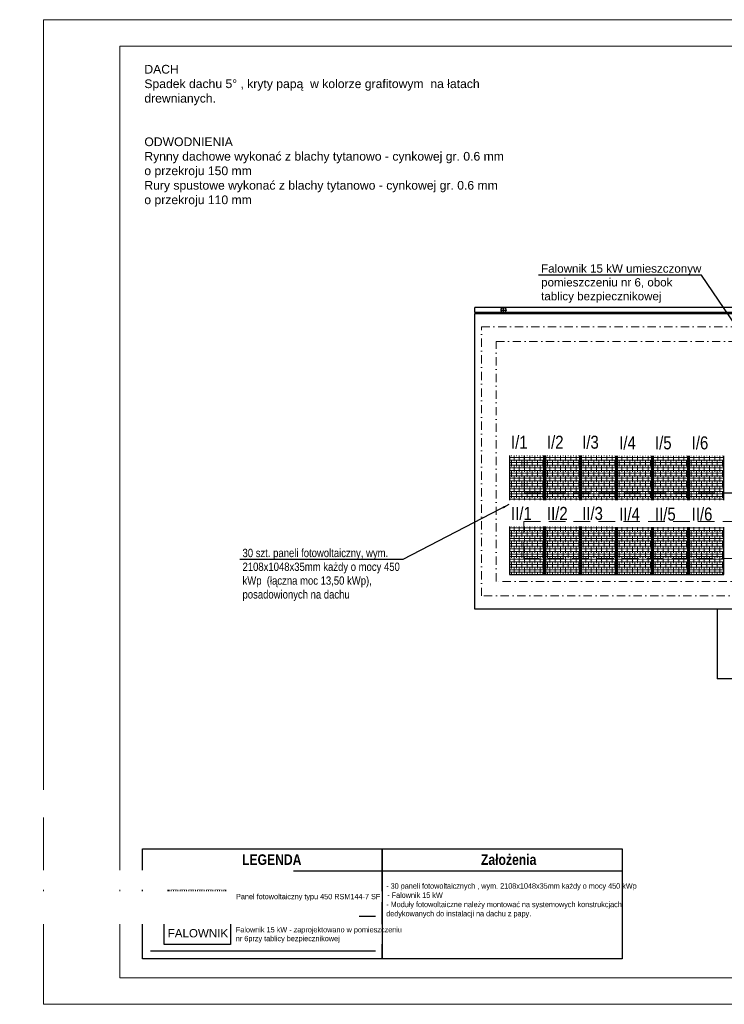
# Model space of a CAD drawing. Header units: millimetres. Extents: x 76855 to 99678, y -15103 to -11972.
# Tile 24 of 28: x 89862 to 91986, y -14942 to -11972. Entities that reach past the tile are written whole.
import ezdxf

# ---------------------------------------------------------------- set-up
doc = ezdxf.new("R2010")
doc.units = ezdxf.units.MM
doc.header["$LTSCALE"] = 100
doc.header["$MEASUREMENT"] = 0
doc.linetypes.add('DASHDOT2', pattern=[0.5, 0.25, -0.125, 0, -0.125])
doc.linetypes.add('DASHED', pattern=[0.75, 0.5, -0.25])
for name, color, linetype in [('! rynny i ruru spustowe', 1, 'Continuous'), ('! ŚCIANY', 2, 'Continuous'), ('.ŚREDNIA', 41, 'Continuous'), ('_a_ramki', 231, 'Continuous'), ('E-opis', 7, 'Continuous'), ('E_OPRAWY_LUXIONA', 232, 'Continuous'), ('Okno', 4, 'Continuous'), ('Warstwa4', 4, 'Continuous'), ('WYMIARY', 1, 'Continuous')]:
    doc.layers.add(name, color=color, linetype=linetype)
for name, color, linetype, lineweight in [('.kreskowanie', 252, 'Continuous', 5), ('rury', 6, 'Continuous', 20), ('Wentyl', 4, 'Continuous', 18)]:
    doc.layers.add(name, color=color, linetype=linetype, lineweight=lineweight)
doc.styles.add('KRIS1', font='ARIALN.TTF', dxfattribs={"height": 22})
doc.styles.add('styl3', font='txt.shx', dxfattribs={"height": 100})
doc.dimstyles.new('ISO-25', dxfattribs={"dimtxt": 2.5, "dimasz": 2.5, "dimexe": 1.25, "dimexo": 0.625, "dimtad": 1, "dimtxsty": 'Standard', "dimcen": 2.5, "dimadec": 0, "dimazin": 0, "dimtfac": 1, "dimtmove": 0, "dimatfit": 3, "dimfxl": 1, "dimarcsym": 0})
pattern_1 = [(180, (19133.522, -10227.035), (-3e-15, -7.8802921), []), (270, (19133.522, -10227.035), (7.8802921, -15.7605841), [19.7007302, -11.820438])]
pattern_2 = [(180, (19133.522, -10439.691), (-3e-15, -7.8802921), []), (270, (19133.522, -10439.691), (7.8802921, -15.7605841), [19.7007302, -11.820438])]
pattern_3 = [(180, (19241.935, -10227.035), (-3e-15, -7.8802921), []), (270, (19241.935, -10227.035), (7.8802921, -15.7605841), [19.7007302, -11.820438])]
pattern_4 = [(180, (19241.935, -10439.691), (-3e-15, -7.8802921), []), (270, (19241.935, -10439.691), (7.8802921, -15.7605841), [19.7007302, -11.820438])]
pattern_5 = [(180, (19350.348, -10227.035), (-3e-15, -7.8802921), []), (270, (19350.348, -10227.035), (7.8802921, -15.7605841), [19.7007302, -11.820438])]
pattern_6 = [(180, (19350.348, -10439.691), (-3e-15, -7.8802921), []), (270, (19350.348, -10439.691), (7.8802921, -15.7605841), [19.7007302, -11.820438])]

msp = doc.modelspace()

# ---------------------------------------------------------------- hatches: boundary and pattern name
at = {"layer": '.kreskowanie'}
h = msp.add_hatch(dxfattribs=at)
h.set_pattern_fill('ANSI38', color=256, scale=2.481982, angle=135)
h.set_pattern_definition([(180, (18916.6964, -10227.035), (-3e-15, -7.8802921), []), (270, (18916.6964, -10227.035), (7.8802921, -15.7605841), [19.7007302, -11.820438])])
h.paths.add_polyline_path([(91338.444, -13225.503), (91338.444, -13431.078), (91442.687, -13431.078), (91442.687, -13225.503)])
h = msp.add_hatch(dxfattribs=at)
h.set_pattern_fill('ANSI38', color=256, scale=2.481982, angle=135)
h.set_pattern_definition([(180, (19025.1094, -10227.035), (-3e-15, -7.8802921), []), (270, (19025.1094, -10227.035), (7.8802921, -15.7605841), [19.7007302, -11.820438])])
h.paths.add_polyline_path([(91446.857, -13225.503), (91446.857, -13432.716), (91551.1, -13432.716), (91551.1, -13225.503)])
h = msp.add_hatch(dxfattribs=at)
h.set_pattern_fill('ANSI38', color=256, scale=2.481982, angle=135)
h.set_pattern_definition(pattern_1)
h.paths.add_polyline_path([(91555.27, -13225.503), (91555.27, -13432.482), (91659.513, -13432.482), (91659.513, -13225.503)])
h = msp.add_hatch(dxfattribs=at)
h.set_pattern_fill('ANSI38', color=256, scale=2.481982, angle=135)
h.set_pattern_definition(pattern_1)
h.paths.add_polyline_path([(91555.27, -13225.503), (91555.27, -13431.078), (91659.513, -13431.078), (91659.513, -13225.503)])
h = msp.add_hatch(dxfattribs=at)
h.set_pattern_fill('ANSI38', color=256, scale=2.481982, angle=135)
h.set_pattern_definition(pattern_3)
h.paths.add_polyline_path([(91663.683, -13225.503), (91663.683, -13432.378), (91767.926, -13432.378), (91767.926, -13225.503)])
h = msp.add_hatch(dxfattribs=at)
h.set_pattern_fill('ANSI38', color=256, scale=2.481982, angle=135)
h.set_pattern_definition(pattern_3)
h.paths.add_polyline_path([(91663.683, -13225.503), (91663.683, -13432.716), (91767.926, -13432.716), (91767.926, -13225.503)])
h = msp.add_hatch(dxfattribs=at)
h.set_pattern_fill('ANSI38', color=256, scale=2.481982, angle=135)
h.set_pattern_definition(pattern_3)
h.paths.add_polyline_path([(91663.683, -13225.503), (91663.683, -13431.078), (91767.926, -13431.078), (91767.926, -13225.503)])
h = msp.add_hatch(dxfattribs=at)
h.set_pattern_fill('ANSI38', color=256, scale=2.481982, angle=135)
h.set_pattern_definition(pattern_5)
h.paths.add_polyline_path([(91772.096, -13225.503), (91772.096, -13432.716), (91876.339, -13432.716), (91876.339, -13225.503)])
h = msp.add_hatch(dxfattribs=at)
h.set_pattern_fill('ANSI38', color=256, scale=2.481982, angle=135)
h.set_pattern_definition(pattern_5)
h.paths.add_polyline_path([(91772.096, -13225.503), (91772.096, -13431.078), (91876.339, -13431.078), (91876.339, -13225.503)])
h = msp.add_hatch(dxfattribs=at)
h.set_pattern_fill('ANSI38', color=256, scale=2.481982, angle=135)
h.set_pattern_definition([(180, (19458.761, -10227.035), (-3e-15, -7.8802921), []), (270, (19458.761, -10227.035), (7.8802921, -15.7605841), [19.7007302, -11.820438])])
h.paths.add_polyline_path([(91880.509, -13225.503), (91880.509, -13432.716), (91984.752, -13432.716), (91984.752, -13225.503)])
h = msp.add_hatch(dxfattribs=at)
h.set_pattern_fill('ANSI38', color=256, scale=2.481982, angle=135)
h.set_pattern_definition([(180, (18916.6964, -10439.691), (-3e-15, -7.8802921), []), (270, (18916.6964, -10439.691), (7.8802921, -15.7605841), [19.7007302, -11.820438])])
h.paths.add_polyline_path([(91338.444, -13438.159), (91338.444, -13646.646), (91442.687, -13646.646), (91442.687, -13438.159)])
h = msp.add_hatch(dxfattribs=at)
h.set_pattern_fill('ANSI38', color=256, scale=2.481982, angle=135)
h.set_pattern_definition([(180, (19025.1094, -10439.691), (-3e-15, -7.8802921), []), (270, (19025.1094, -10439.691), (7.8802921, -15.7605841), [19.7007302, -11.820438])])
h.paths.add_polyline_path([(91446.857, -13438.159), (91446.857, -13646.646), (91551.1, -13646.646), (91551.1, -13438.159)])
h = msp.add_hatch(dxfattribs=at)
h.set_pattern_fill('ANSI38', color=256, scale=2.481982, angle=135)
h.set_pattern_definition(pattern_2)
h.paths.add_polyline_path([(91555.27, -13438.159), (91555.27, -13646.646), (91659.513, -13646.646), (91659.513, -13438.159)])
h = msp.add_hatch(dxfattribs=at)
h.set_pattern_fill('ANSI38', color=256, scale=2.481982, angle=135)
h.set_pattern_definition(pattern_2)
h.paths.add_polyline_path([(91555.27, -13438.159), (91555.27, -13646.646), (91659.513, -13646.646), (91659.513, -13438.159)])
h = msp.add_hatch(dxfattribs=at)
h.set_pattern_fill('ANSI38', color=256, scale=2.481982, angle=135)
h.set_pattern_definition(pattern_4)
h.paths.add_polyline_path([(91663.683, -13438.159), (91663.683, -13646.646), (91767.926, -13646.646), (91767.926, -13438.159)])
h = msp.add_hatch(dxfattribs=at)
h.set_pattern_fill('ANSI38', color=256, scale=2.481982, angle=135)
h.set_pattern_definition(pattern_4)
h.paths.add_polyline_path([(91663.683, -13438.159), (91663.683, -13646.646), (91767.926, -13646.646), (91767.926, -13438.159)])
h = msp.add_hatch(dxfattribs=at)
h.set_pattern_fill('ANSI38', color=256, scale=2.481982, angle=135)
h.set_pattern_definition(pattern_4)
h.paths.add_polyline_path([(91663.683, -13438.159), (91663.683, -13646.646), (91767.926, -13646.646), (91767.926, -13438.159)])
h = msp.add_hatch(dxfattribs=at)
h.set_pattern_fill('ANSI38', color=256, scale=2.481982, angle=135)
h.set_pattern_definition(pattern_6)
h.paths.add_polyline_path([(91772.096, -13438.159), (91772.096, -13646.646), (91876.339, -13646.646), (91876.339, -13438.159)])
h = msp.add_hatch(dxfattribs=at)
h.set_pattern_fill('ANSI38', color=256, scale=2.481982, angle=135)
h.set_pattern_definition(pattern_6)
h.paths.add_polyline_path([(91772.096, -13438.159), (91772.096, -13646.646), (91876.339, -13646.646), (91876.339, -13438.159)])
h = msp.add_hatch(dxfattribs=at)
h.set_pattern_fill('ANSI38', color=256, scale=2.481982, angle=135)
h.set_pattern_definition([(180, (19458.761, -10439.691), (-3e-15, -7.8802921), []), (270, (19458.761, -10439.691), (7.8802921, -15.7605841), [19.7007302, -11.820438])])
h.paths.add_polyline_path([(91880.509, -13438.159), (91880.509, -13646.646), (91984.752, -13646.646), (91984.752, -13438.159)])
h = msp.add_hatch(dxfattribs=at)
h.set_pattern_fill('ANSI38', color=256, scale=2.083131, angle=225)
h.set_pattern_definition([(270, (87792.1726, -75437.873), (6.6139402, -1e-15), []), (360, (87792.1726, -75437.873), (13.22788036, 6.6139402), [16.5348505, -9.9209103])])
h.paths.add_polyline_path([(90308.791, -14654.198), (90483.774, -14654.198), (90483.774, -14566.707), (90308.791, -14566.707)])

# ---------------------------------------------------------------- linework, layer by layer
at = {"layer": '! rynny i ruru spustowe', "linetype": 'ByBlock'}
for p, q in [((91234.19, -12855.525), (91234.19, -12840.525)), ((91313.19, -12848.025), (91328.19, -12848.025)), ((91320.69, -12855.525), (91320.69, -12840.525))]:
    msp.add_line(p, q, dxfattribs=at)
for points in [[(93060.19, -12840.525), (91234.19, -12840.525)], [(93060.19, -12855.525), (91234.19, -12855.525)]]:
    msp.add_lwpolyline(points, dxfattribs=at)
msp.add_circle((91320.69, -12848.025), 7.5, dxfattribs=at)
at = {"layer": '! ŚCIANY', "linetype": 'DASHDOT2', "lineweight": 5}
for points in [[(91254.19, -12898.525), (93040.19, -12898.525), (93040.19, -13710.525), (91254.19, -13710.525)], [(91298.19, -12942.525), (92996.19, -12942.525), (92996.19, -13666.525), (91298.19, -13666.525)]]:
    msp.add_lwpolyline(points, close=True, dxfattribs=at)
at = {"layer": '.ŚREDNIA', "color": 5}
for points in [[(91442.687, -13224.585), (91338.444, -13224.585), (91338.444, -13433.072), (91442.687, -13433.072)], [(91551.1, -13224.585), (91446.857, -13224.585), (91446.857, -13433.072), (91551.1, -13433.072)], [(91659.513, -13224.585), (91555.27, -13224.585), (91555.27, -13433.072), (91659.513, -13433.072)], [(91767.926, -13224.585), (91663.683, -13224.585), (91663.683, -13433.072), (91767.926, -13433.072)], [(91876.339, -13224.585), (91772.096, -13224.585), (91772.096, -13433.072), (91876.339, -13433.072)], [(91984.752, -13224.585), (91880.509, -13224.585), (91880.509, -13433.072), (91984.752, -13433.072)], [(91442.687, -13437.241), (91338.444, -13437.241), (91338.444, -13645.728), (91442.687, -13645.728)], [(91551.1, -13437.241), (91446.857, -13437.241), (91446.857, -13645.728), (91551.1, -13645.728)], [(91659.513, -13437.241), (91555.27, -13437.241), (91555.27, -13645.728), (91659.513, -13645.728)], [(91767.926, -13437.241), (91663.683, -13437.241), (91663.683, -13645.728), (91767.926, -13645.728)], [(91876.339, -13437.241), (91772.096, -13437.241), (91772.096, -13645.728), (91876.339, -13645.728)], [(91984.752, -13437.241), (91880.509, -13437.241), (91880.509, -13645.728), (91984.752, -13645.728)], [(90308.021, -14566.707), (90308.021, -14654.198), (90483.004, -14654.198), (90483.004, -14566.707)]]:
    msp.add_lwpolyline(points, close=True, dxfattribs=at)
at = {"layer": '.ŚREDNIA'}
for points in [[(91659.513, -13224.585), (91555.27, -13224.585), (91555.27, -13433.072), (91659.513, -13433.072)], [(91767.926, -13224.585), (91663.683, -13224.585), (91663.683, -13433.072), (91767.926, -13433.072)], [(91767.926, -13224.585), (91663.683, -13224.585), (91663.683, -13433.072), (91767.926, -13433.072)], [(91876.339, -13224.585), (91772.096, -13224.585), (91772.096, -13433.072), (91876.339, -13433.072)], [(91659.513, -13437.241), (91555.27, -13437.241), (91555.27, -13645.728), (91659.513, -13645.728)], [(91767.926, -13437.241), (91663.683, -13437.241), (91663.683, -13645.728), (91767.926, -13645.728)], [(91767.926, -13437.241), (91663.683, -13437.241), (91663.683, -13645.728), (91767.926, -13645.728)], [(91876.339, -13437.241), (91772.096, -13437.241), (91772.096, -13645.728), (91876.339, -13645.728)]]:
    msp.add_lwpolyline(points, close=True, dxfattribs=at)
at = {"layer": '_a_ramki', "color": 5}
for points in [[(91442.687, -13224.585), (91442.687, -13645.728), (91446.857, -13645.728), (91446.857, -13224.585)], [(91551.1, -13224.585), (91551.1, -13645.728), (91555.27, -13645.728), (91555.27, -13224.585)], [(91659.513, -13224.585), (91659.513, -13645.728), (91663.683, -13645.728), (91663.683, -13224.585)], [(91659.513, -13224.585), (91659.513, -13645.728), (91663.683, -13645.728), (91663.683, -13224.585)], [(91767.926, -13224.585), (91767.926, -13645.728), (91772.096, -13645.728), (91772.096, -13224.585)], [(91876.339, -13224.585), (91876.339, -13645.728), (91880.509, -13645.728), (91880.509, -13224.585)]]:
    msp.add_lwpolyline(points, close=True, dxfattribs=at)
at = {"layer": '_a_ramki', "color": 5, "lineweight": 20}
for points in [[(91984.752, -13433.072), (91338.444, -13433.072), (91338.444, -13437.241), (91984.752, -13437.241)], [(91984.752, -13433.072), (91555.27, -13433.072), (91555.27, -13437.241), (91984.752, -13437.241)], [(91984.752, -13433.072), (91663.683, -13433.072), (91663.683, -13437.241), (91984.752, -13437.241)], [(91984.752, -13433.072), (91772.096, -13433.072), (91772.096, -13437.241), (91984.752, -13437.241)]]:
    msp.add_lwpolyline(points, dxfattribs=at)
at = {"layer": 'E-opis', "color": 253, "lineweight": -3}
msp.add_line((90256.07, -14781.262), (90934.946, -14781.262), dxfattribs=at)
at = {"layer": 'E-opis', "lineweight": -3}
msp.add_lwpolyline([(90954.944, -14472.718), (91678.151, -14472.718), (91678.151, -14804.519), (90954.944, -14804.519)], close=True, dxfattribs=at)
at = {"layer": 'E-opis', "color": 0, "lineweight": -3}
for points in [[(90231.737, -14539.379), (90954.944, -14539.379)], [(90954.944, -14539.379), (91678.151, -14539.379)]]:
    msp.add_lwpolyline(points, dxfattribs=at)
at = {"layer": 'rury', "color": 5, "lineweight": 25}
for p, q in [((91917.457, -12742.306), (91425.653, -12742.306)), ((91016.9, -13600.267), (90525.095, -13600.267))]:
    msp.add_line(p, q, dxfattribs=at)
at = {"layer": 'rury', "linetype": 'DASHED', "lineweight": 25}
msp.add_lwpolyline([(92176.29, -13160.546), (92176.29, -13398.947), (92929.878, -13398.947), (92929.878, -13272.088), (91382.971, -13272.088), (91382.971, -13398.872), (92158.021, -13398.872), (92158.021, -13160.546)], dxfattribs=at)
at = {"layer": 'Warstwa4'}
for p in [(91965.19, -13750.525), (92170.19, -13960.525)]:
    msp.add_line(p, (91965.19, -13960.525), dxfattribs=at)
at = {"layer": 'WYMIARY', "linetype": 'ByBlock'}
msp.add_lwpolyline([(91234.19, -12858.525), (93060.19, -12858.525), (93060.19, -13750.525), (91234.19, -13750.525)], close=True, dxfattribs=at)

# ---------------------------------------------------------------- texts
at = {"layer": 'E-opis', "color": 0, "lineweight": 0, "char_height": 31.99689, "width": 666.60414, "attachment_point": 5, "rotation": 0.001947}
for s, insert in [('{\\fArial Narrow|b1|i0|c238|p34;LEGENDA}', (90621.643, -14505.902)), ('{\\fArial Narrow|b1|i0|c238|p34;\\C256;Założenia}', (91336.144, -14505.902))]:
    msp.add_mtext(s, dxfattribs=dict(at, insert=insert))
at = {"layer": 'E-opis', "color": 2, "ltscale": 0.002, "insert": (90933.489, -14576.875), "char_height": 16.665046, "width": 765.01495, "attachment_point": 1, "style": 'KRIS1'}
msp.add_mtext('\\pxi-2,l2,t2;{\\C256;^I- 30 paneli fotowoltaicznych , wym. 2108x1048x35mm każdy o mocy 450 kWp \\P      - Falownik 15 kW  \\P^I- Moduły fotowoltaiczne należy montować na systemowych konstrukcjach dedykowanych do instalacji na dachu z papy.}', dxfattribs=at)
at = {"layer": 'E_OPRAWY_LUXIONA', "char_height": 25, "width": 490.59315, "attachment_point": 1}
for s, insert in [('\\pxql;{\\fArial|b0|i0|c238|p34;\\C1;Falownik 15 kW umieszczonyw pomieszczeniu nr 6, obok tablicy bezpiecznikowej }', (91434.071, -12710.212)), ('{\\A1;\\fArial Narrow|b0|i0|c238|p34;\\C1;30 szt. paneli fotowoltaiczny, wym. 2108x1048x35mm każdy o mocy 450 kWp  (łączna moc 13,50 kWp), posadowionych na dachu }', (90533.514, -13568.172))]:
    msp.add_mtext(s, dxfattribs=dict(at, insert=insert))
at = {"layer": 'Okno', "insert": (88759.715, -14704.353), "char_height": 29.18779, "width": 2123.508, "attachment_point": 1, "style": 'styl3', "bg_fill": 2}
msp.add_mtext('{\\farial|b0|i0|c238|p34;Schemat blokowy zasilania }', dxfattribs=at)
at = {"layer": 'Warstwa4', "insert": (90237.46, -12108.493), "char_height": 26.25, "width": 1095, "attachment_point": 1}
msp.add_mtext('{\\fArial|b0|i0|c238|p34;DACH\\PSpadek dachu 5%%D , kryty papą  w kolorze grafitowym  na łatach drewnianych.\\P\\P\\PODWODNIENIA\\PRynny dachowe wykonać z blachy tytanowo - cynkowej gr. 0.6 mm\\Po przekroju 150 mm\\PRury spustowe wykonać z blachy tytanowo - cynkowej gr. 0.6 mm\\Po przekroju 110 mm}', dxfattribs=at)

# ---------------------------------------------------------------- leaders
at = {"color": 5, "lineweight": 25}
msp.add_leader([(92156.416, -13095.599), (91917.457, -12742.306)], dimstyle='ISO-25', override={"dimasz": 20, "dimgap": 0.625, "dimtad": 0}, dxfattribs=at)

# ---------------------------------------------------------------- next in the draw order: linework, layer by layer
at = {"layer": 'E-opis', "color": 253, "lineweight": -3}
msp.add_line((90256.07, -14676.228), (90934.946, -14676.228), dxfattribs=at)
at = {"layer": 'E_OPRAWY_LUXIONA', "color": 5}
msp.add_lwpolyline([(90297.097, -14694.721), (90497.077, -14694.721), (90497.077, -14761.381), (90297.097, -14761.381)], close=True, dxfattribs=at)
at = {"layer": 'Wentyl'}
for points in [[(89933.701, -14942.176), (94133.701, -14942.176), (94133.701, -11972.176), (89933.701, -11972.176)], [(89933.701, -14942.176), (94133.701, -14942.176), (94133.701, -11972.176), (89933.701, -11972.176)], [(90163.701, -12052.176), (94053.701, -12052.176), (94053.701, -14862.176), (90163.701, -14862.176)], [(90163.701, -12052.176), (94053.701, -12052.176), (94053.701, -14862.176), (90163.701, -14862.176)]]:
    msp.add_lwpolyline(points, close=True, dxfattribs=at)

# ---------------------------------------------------------------- next in the draw order: texts
at = {"layer": 'E_OPRAWY_LUXIONA', "insert": (90349.057, -14715.281), "char_height": 24.99757, "width": 99.99028, "attachment_point": 1}
msp.add_mtext('\\pxqc;{\\fArial|b0|i0|c238|p34;\\C5;FALOWNIK}', dxfattribs=at)

# ---------------------------------------------------------------- next in the draw order: texts
at = {"layer": 'E-opis', "ltscale": 0.002, "char_height": 15.99844, "width": 493.28539, "attachment_point": 4, "style": 'KRIS1', "bg_fill": 2}
for s, insert in [('Panel fotowoltaiczny typu 450 RSM144-7 SF', (90513.923, -14619.597)), ('Falownik 15 kW - zaprojektowano w pomieszczeniu \\Pnr 6przy tablicy bezpiecznikowej ', (90513.409, -14732.86))]:
    msp.add_mtext(s, dxfattribs=dict(at, insert=insert))
at = {"layer": 'Okno', "insert": (87798.699, -14310.164), "char_height": 29.1878, "width": 2123.508, "attachment_point": 1, "style": 'styl3', "bg_fill": 2}
msp.add_mtext('\\pxqc;{\\fArial Narrow|b0|i0|c238|p34;\\H0.685218x;          BUDOWA KOMPLEKSU SPORTOWO- REKREACYJNEGO \\P\\H1x;WRAZ Z INFRASTRUKTURĄ TECHNICZNĄ}', dxfattribs=at)

# ---------------------------------------------------------------- next in the draw order: linework, layer by layer
at = {"layer": 'E-opis', "lineweight": -3}
msp.add_lwpolyline([(90231.737, -14472.718), (90954.944, -14472.718), (90954.944, -14804.519), (90231.737, -14804.519)], close=True, dxfattribs=at)
at = {"layer": 'Wentyl'}
msp.add_lwpolyline([(90163.701, -12052.176), (94053.701, -12052.176), (94053.701, -14862.176), (90163.701, -14862.176)], close=True, dxfattribs=at)

# ---------------------------------------------------------------- next in the draw order: texts
at = {"layer": 'E-opis', "color": 6, "ltscale": 0.002, "char_height": 39.1067, "width": 1205.79014, "attachment_point": 4, "style": 'KRIS1', "bg_fill": 2}
for s, insert in [('I/1', (91343.38, -13246.918)), ('I/2', (91451.668, -13246.918)), ('I/3', (91557.919, -13246.918)), ('I/4', (91669.602, -13248.914)), ('I/5', (91777.551, -13248.914)), ('I/6', (91888.215, -13248.914))]:
    msp.add_mtext(s, dxfattribs=dict(at, insert=insert))
at = {"layer": 'E-opis', "color": 3, "ltscale": 0.002, "char_height": 39.1067, "width": 1205.79014, "attachment_point": 4, "style": 'KRIS1', "bg_fill": 2}
for s, insert in [('II/1', (91343.38, -13461.812)), ('II/2', (91451.668, -13461.812)), ('II/3', (91557.919, -13461.812)), ('II/4', (91669.602, -13463.808)), ('II/5', (91777.551, -13463.808)), ('II/6', (91888.215, -13463.808))]:
    msp.add_mtext(s, dxfattribs=dict(at, insert=insert))
at = {"layer": 'Okno', "insert": (88548.555, -14552.605), "char_height": 29.18779, "width": 2123.508, "attachment_point": 1, "style": 'styl3', "bg_fill": 2}
msp.add_mtext('{\\farial|b0|i0|c238|p34;BUDYNEK SOCJALNO-SZATNIOWY}', dxfattribs=at)

# ---------------------------------------------------------------- next in the draw order: linework, layer by layer
at = {"layer": 'rury', "color": 3, "linetype": 'DASHED'}
msp.add_lwpolyline([(91382.102, -13485.596), (92927.93, -13485.596), (92927.93, -13597.161), (91382.102, -13597.161)], close=True, dxfattribs=at)

# ---------------------------------------------------------------- next in the draw order: texts
at = {"layer": 'Okno', "insert": (88747.118, -14616.474), "char_height": 29.18779, "width": 2123.508, "attachment_point": 1, "style": 'styl3', "bg_fill": 2}
msp.add_mtext('{\\fArial Narrow|b0|i0|c238|p34;\\H0.809229x;KŁODA \\W0.75;działka nr 626/4, 626/5, 626/7, 626/10\\P\\farial|b0|i0|c238|p34;\\H1.235745x;\\W1; }', dxfattribs=at)

# ---------------------------------------------------------------- next in the draw order: leaders
at = {"color": 5, "lineweight": 25}
msp.add_leader([(91337.068, -13434.7), (91016.9, -13600.267)], dimstyle='ISO-25', override={"dimasz": 20, "dimgap": 0.625, "dimtad": 0}, dxfattribs=at)

doc.saveas('drawing.dxf')
